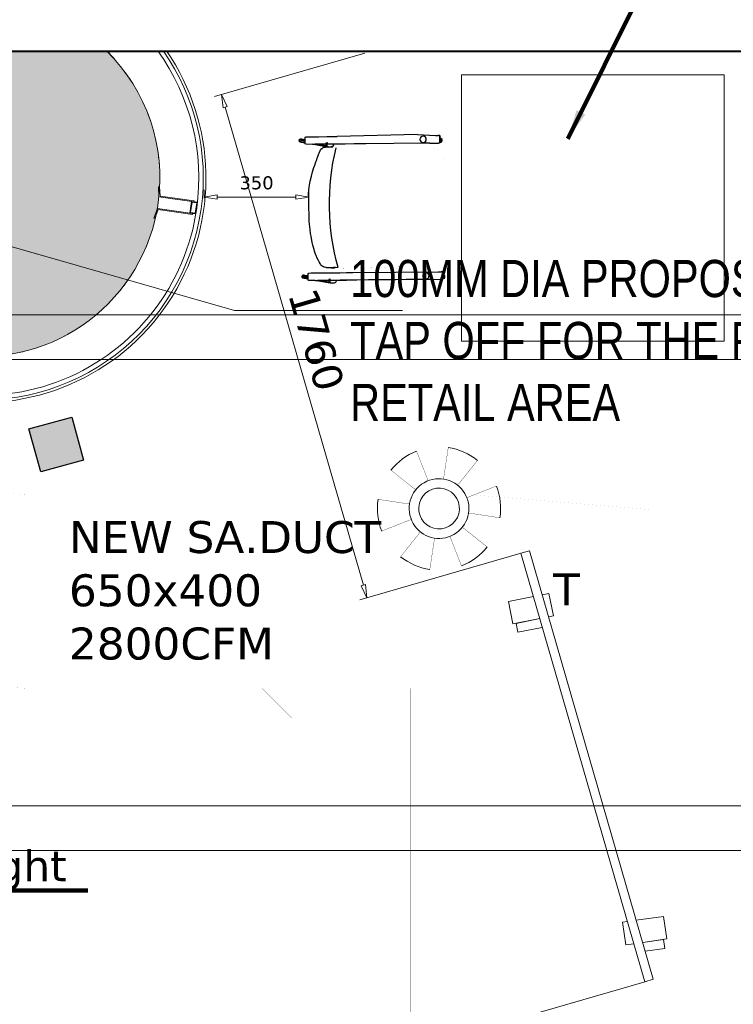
# Model space of a CAD drawing. Header units: millimetres. Extents: x 504675 to 860349, y -23215 to 63575.
# Tile 176 of 177: x 589879 to 592280, y 37418 to 40729. Entities that reach past the tile are written whole.
import ezdxf
from ezdxf import colors
from ezdxf.entities.mleader import LeaderData, LeaderLine
from ezdxf.math import Vec2, Vec3

# ---------------------------------------------------------------- set-up
doc = ezdxf.new("R2010")
doc.units = ezdxf.units.MM
doc.header["$LTSCALE"] = 10
doc.header["$PDMODE"] = 35
doc.header["$PDSIZE"] = -1000
doc.linetypes.add('LEVEL-F-OVERALL LAYOUT$0$HIDDEN', pattern=[0.375, 0.25, -0.125])
doc.layers.get('0').update_dxf_attribs({"linetype": 'CONTINUOUS'})
doc.layers.get('Defpoints').update_dxf_attribs({"color": 253, "linetype": 'CONTINUOUS'})
doc.layers.add('A CEILING', color=7, linetype='CONTINUOUS', lineweight=0, true_color=0x0095c7)
for name, color, linetype, lineweight in [('ARCH', 8, 'CONTINUOUS', 0), ('Ceiling', 35, 'CONTINUOUS', 5), ('DIM', 8, 'CONTINUOUS', 15), ('F-RETAIL ANNO-TEXT', 7, 'CONTINUOUS', 9), ('furniture', 8, 'CONTINUOUS', 5), ('LEVEL - C OVERALL LAYOUT$0$A-EQPM', 8, 'CONTINUOUS', 5), ('LEVEL - C OVERALL LAYOUT$0$C-COLS', 8, 'CONTINUOUS', 5), ('level-C-ELEVATION-$0$I-ANNO-TEXT', 8, 'CONTINUOUS', 18), ('MEPTEK-SAD', 6, 'CONTINUOUS', 30), ('MEPTEK-TEXT', 7, 'CONTINUOUS', 30), ('VJA-FF-PENDENT SPRINKLER HEAD', 3, 'CONTINUOUS', 0), ('WALL', 8, 'CONTINUOUS', 40)]:
    doc.layers.add(name, color=color, linetype=linetype, lineweight=lineweight)
for name, color, linetype in [('furn', 8, 'CONTINUOUS'), ('LEVEL - C OVERALL LAYOUT$0$RECS_COLUMN', 8, 'CONTINUOUS'), ('LEVEL - C OVERALL LAYOUT$0$RECS_COLUMN HATCH', 8, 'CONTINUOUS'), ('LEVEL-F-OVERALL LAYOUT$0$DASH1L', 8, 'LEVEL-F-OVERALL LAYOUT$0$HIDDEN')]:
    doc.layers.add(name, color=color, linetype=linetype)
doc.styles.add('2 Arial_regular_annotative', font='arial.ttf', dxfattribs={"width": 0.8, "height": 2})
doc.styles.add('2.25 Arial_regular_annotative', font='arial.ttf', dxfattribs={"width": 0.8, "height": 2.25})
doc.styles.add('level-C-ELEVATION-$0$KGD - Note', font='romans.shx', dxfattribs={"width": 0.7, "height": 2})
doc.styles.get("Standard").update_dxf_attribs({"font": 'verdana.ttf'})
doc.dimstyles.new('A-DIM-2-ANNOTATIVE', dxfattribs={"dimtxt": 2, "dimasz": 1.5, "dimexe": 1, "dimexo": 1, "dimgap": 0.5, "dimtad": 1, "dimdec": 0, "dimrnd": 5, "dimzin": 0, "dimdsep": 46, "dimtxsty": '2 Arial_regular_annotative', "dimblk": 'OBLIQUE', "dimcen": 0, "dimdle": 1, "dimclrd": 256, "dimclre": 256, "dimadec": 0, "dimazin": 0, "dimtfac": 1, "dimtdec": 0, "dimtix": 1, "dimtmove": 2, "dimatfit": 3, "dimfxl": 2, "dimtolj": 1, "dimtzin": 0, "dimlwd": -1, "dimlwe": -1, "dimarcsym": 1})
doc.dimstyles.new('LBF 50', dxfattribs={"dimscale": 25, "dimtxt": 1.75, "dimasz": 1.75, "dimexe": 1, "dimexo": 1, "dimgap": 1, "dimtad": 1, "dimdec": 0, "dimrnd": 5, "dimzin": 12, "dimdsep": 46, "dimtxsty": 'Standard', "dimblk": 'CLOSEDBLANK', "dimcen": 0, "dimclrd": 256, "dimclre": 256, "dimclrt": 256, "dimadec": 0, "dimazin": 3, "dimtfac": 1, "dimtdec": 0, "dimtofl": 0, "dimtmove": 0, "dimatfit": 3, "dimldrblk": 'CLOSEDBLANK', "dimfxl": 0.18, "dimtolj": 1, "dimtzin": 0, "dimlwd": -1, "dimlwe": -1, "dimarcsym": 0})
doc.dimstyles.new('STANDARD$7', dxfattribs={"dimtxt": 4, "dimasz": 7, "dimexe": 1, "dimexo": 3, "dimgap": 1, "dimtad": 1, "dimdec": 0, "dimzin": 0, "dimdsep": 46, "dimlunit": 4, "dimtxsty": 'Standard', "dimcen": 0.09375, "dimadec": 0, "dimazin": 0, "dimtfac": 1, "dimtdec": 4, "dimtofl": 0, "dimtmove": 1, "dimatfit": 3, "dimfxl": 4, "dimfxlon": 1, "dimfrac": 2, "dimtolj": 1, "dimtzin": 0, "dimarcsym": 0})

# ---------------------------------------------------------------- blocks, each defined once
blk = doc.blocks.new('_ClosedBlank')
at = {"color": 0, "linetype": 'ByBlock', "lineweight": -2}
for p, q in [((-1, 0.167), (0, 0)), ((-1, 0.167), (-1, -0.167)), ((0, 0), (-1, -0.167))]:
    blk.add_line(p, q, dxfattribs=at)
blk = doc.blocks.new('*D33')
at = {"layer": 'Defpoints', "color": 0, "ltscale": 0.25, "transparency": 16777216}
for p in [(595852.7, 43748), (595913.1, 40772.7), (570901.9, 40264.5)]:
    blk.add_point(p, dxfattribs=at)
at = {"layer": 'DIM', "ltscale": 0.25}
for p, q in [((595912.6, 40797.7), (595852.1, 43773)), ((570885.1, 43240.7), (595808.9, 43747.1)), ((570901.3, 40289.5), (570840.9, 43264.8))]:
    blk.add_line(p, q, dxfattribs=at)
at = {"layer": 'DIM', "ltscale": 0.25, "xscale": 43.75, "yscale": 43.75, "zscale": 43.75}
for p, rotation in [((595852.7, 43748), 1.163967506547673), ((570841.4, 43239.8), 181.1639675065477)]:
    blk.add_blockref('_ClosedBlank', p, dxfattribs=dict(at, rotation=rotation))
at = {"layer": 'DIM', "ltscale": 0.25, "insert": (583346.1, 43541.7), "char_height": 43.75, "attachment_point": 5, "rotation": 1.164}
blk.add_mtext('\\A1;25015', dxfattribs=at)
blk = doc.blocks.new('level-C-ELEVATION-$0$_Open90')
at = {"color": 0, "linetype": 'ByBlock', "lineweight": -2}
for p, q in [((-0.5, 0.5), (0, 0)), ((0, 0), (-1, 0)), ((0, 0), (-0.5, -0.5))]:
    blk.add_line(p, q, dxfattribs=at)
blk = doc.blocks.new('*D44')
at = {"layer": 'Defpoints', "color": 0, "ltscale": 0.25, "transparency": 16777216}
for p in [(590852, 40132), (590500.4, 40104), (590852, 40096.7)]:
    blk.add_point(p, dxfattribs=at)
at = {"layer": 'DIM', "ltscale": 0.25, "transparency": 16777216}
for p, q in [((590500.4, 40129), (590500.4, 40157)), ((590852, 40121.7), (590852, 40157)), ((590544.1, 40132), (590808.2, 40132))]:
    blk.add_line(p, q, dxfattribs=at)
at = {"layer": 'DIM', "ltscale": 0.25, "transparency": 16777216, "xscale": 43.75, "yscale": 43.75, "zscale": 43.75, "rotation": 180}
blk.add_blockref('_ClosedBlank', (590500.4, 40132), dxfattribs=at)
at = {"layer": 'DIM', "ltscale": 0.25, "transparency": 16777216, "xscale": 43.75, "yscale": 43.75, "zscale": 43.75}
blk.add_blockref('_ClosedBlank', (590852, 40132), dxfattribs=at)
at = {"layer": 'DIM', "ltscale": 0.25, "transparency": 16777216, "insert": (590676.2, 40179.8), "char_height": 43.75, "attachment_point": 5}
blk.add_mtext('\\A1;350', dxfattribs=at)
blk = doc.blocks.new('LEVEL - C OVERALL LAYOUT$0$Column Cladding - Column Cladding- 1200mm-V39-LEVEL C - PART PLAN 20')
at = {"layer": 'LEVEL - C OVERALL LAYOUT$0$A-EQPM'}
for p, q in [((-20, 729.7), (-20, 710.4)), ((-18, 712.4), (-18, 728.4)), ((-18, 728.4), (18, 728.4)), ((9.4, 730.4), (-9.4, 730.4)), ((-6.5, 730.4), (9.4, 730.4)), ((18, 728.4), (18, 712.4)), ((20, 710.4), (20, 729.7)), ((-23, 719.2), (-23, 603)), ((-20, 719.2), (-23, 719.2)), ((-20, 600), (-20, 719.2)), ((-20, 710.4), (20, 710.4)), ((18, 712.4), (-18, 712.4)), ((23, 719.2), (20, 719.2)), ((20, 719.2), (20, 600)), ((23, 603), (23, 719.2)), ((-23, 603), (-54.1, 596.6)), ((-54.1, 596.6), (-53.3, 593.1)), ((-53.3, 593.1), (-20, 600)), ((20, 600), (53.3, 593.1)), ((54.1, 596.6), (23, 603)), ((53.3, 593.1), (54.1, 596.6)), ((-603, 23), (-596.6, 54.1)), ((-593.1, 53.3), (-600, 20)), ((-596.6, 54.1), (-593.1, 53.3)), ((596.6, 54.1), (593.1, 53.3)), ((593.1, 53.3), (600, 20)), ((603, 23), (596.6, 54.1)), ((-730.4, -9.4), (-730.4, 9.4)), ((-730.4, 6.5), (-730.4, -9.4)), ((-729.7, 20), (-710.4, 20)), ((-728.4, 18), (-728.4, -18)), ((-712.4, 18), (-728.4, 18)), ((-719.2, 20), (-719.2, 23)), ((-719.2, 23), (-603, 23)), ((-600, 20), (-719.2, 20)), ((-712.4, -18), (-712.4, 18)), ((-710.4, 20), (-710.4, -20)), ((600, 20), (719.2, 20)), ((719.2, 23), (603, 23)), ((729.7, 20), (710.4, 20)), ((710.4, 20), (710.4, -20)), ((712.4, -18), (712.4, 18)), ((712.4, 18), (728.4, 18)), ((719.2, 20), (719.2, 23)), ((728.4, 18), (728.4, -18)), ((730.4, -9.4), (730.4, 9.4)), ((730.4, 6.5), (730.4, -9.4)), ((-710.4, -20), (-729.7, -20)), ((-728.4, -18), (-712.4, -18)), ((-719.2, -20), (-600, -20)), ((-719.2, -23), (-719.2, -20)), ((-603, -23), (-719.2, -23)), ((-596.6, -54.1), (-603, -23)), ((-600, -20), (-593.1, -53.3)), ((600, -20), (593.1, -53.3)), ((596.6, -54.1), (603, -23)), ((719.2, -20), (600, -20)), ((603, -23), (719.2, -23)), ((710.4, -20), (729.7, -20)), ((728.4, -18), (712.4, -18)), ((719.2, -23), (719.2, -20)), ((-593.1, -53.3), (-596.6, -54.1)), ((593.1, -53.3), (596.6, -54.1)), ((-54.1, -596.5), (-53.3, -593)), ((-53.3, -593), (-20, -599.9)), ((20, -599.9), (53.3, -593)), ((53.3, -593), (54.1, -596.5)), ((-23, -602.9), (-54.1, -596.5)), ((-23, -719.1), (-23, -602.9)), ((-20, -599.9), (-20, -719.1)), ((20, -719.1), (20, -599.9)), ((54.1, -596.5), (23, -602.9)), ((23, -602.9), (23, -719.1)), ((-20, -719.1), (-23, -719.1)), ((-20, -710.3), (20, -710.3)), ((-20, -729.7), (-20, -710.3)), ((-18, -712.3), (-18, -728.3)), ((18, -712.3), (-18, -712.3)), ((-18, -728.3), (18, -728.3)), ((18, -728.3), (18, -712.3)), ((20, -710.3), (20, -729.7)), ((23, -719.1), (20, -719.1)), ((11.4, -730.3), (-11.4, -730.3)), ((-6.5, -730.3), (11.4, -730.3))]:
    blk.add_line(p, q, dxfattribs=at)
at = {"layer": 'LEVEL - C OVERALL LAYOUT$0$A-EQPM', "lineweight": 5}
for radius, start, end in [(755, 90, 137.99), (746, 58.6559, 137.2537), (731, 60.0456, 135.772), (755, 57.8924, 90), (600, 95.8551, 97.3727), (600, 82.6273, 84.1448), (600, 109.5614, 111.9239), (755, 270, 42.4399), (731, 0, 43.7127), (746, 360, 42.8536), (600, 41.5385, 42.2264), (755, 153.4567, 270), (746, 152.9735, 180), (731, 152.1358, 180), (600, 150.9775, 153.32), (600, 26.6803, 29.0222), (600, 165.3098, 167.4914), (600, 12.509, 14.6899), (746, 180, 360), (731, 180, 0), (600, 192.5086, 194.6902), (600, 345.3101, 347.491), (600, 206.68, 209.0225), (600, 330.9778, 333.3197), (600, 221.5385, 222.2269), (600, 317.7736, 318.4615), (600, 234.1219, 236.0398), (600, 303.9604, 305.8778), (600, 248.0761, 250.4949), (600, 289.5052, 291.9238), (600, 262.6273, 264.1449), (600, 275.8552, 277.3727)]:
    blk.add_arc((0, 0), radius, start, end, dxfattribs=at)
blk = doc.blocks.new('LEVEL - C OVERALL LAYOUT$0$150 x150')
at = {"layer": 'LEVEL - C OVERALL LAYOUT$0$RECS_COLUMN HATCH', "ltscale": 0.25}
h = blk.add_hatch(color=256, dxfattribs=at)
h.dxf.hatch_style = 1
h.paths.add_polyline_path([(-75, 75), (75, 75), (75, -75), (-75, -75)])
at = {"layer": 'LEVEL - C OVERALL LAYOUT$0$RECS_COLUMN', "ltscale": 0.25}
blk.add_lwpolyline([(-75, 75), (75, 75), (75, -75), (-75, -75)], close=True, dxfattribs=at)
blk = doc.blocks.new('sofa chair')
at = {"color": 8, "true_color": 0x707070}
for p, q in [((-50445.9, 41665.4), (-50444.7, 41669)), ((-50445.9, 41665.4), (-50425.7, 41648.4)), ((-50444.6, 41660.9), (-50445.9, 41665.4)), ((-50444.7, 41669), (-50441.3, 41670.7)), ((-50422.7, 41651.1), (-50444.7, 41669)), ((-50444.6, 41660.9), (-50427.9, 41646.5)), ((-50441.1, 41656.6), (-50444.6, 41660.9)), ((-50441.3, 41670.7), (-50419.8, 41653.8)), ((-50441.3, 41670.7), (-50436.6, 41670)), ((-50441.1, 41656.6), (-50428.6, 41645.8)), ((-50436.6, 41670), (-50417.8, 41655.6)), ((-50436.6, 41670), (-50431.9, 41667.1)), ((-50428.6, 41645.8), (-50435.3, 41639.7)), ((-50431.9, 41667.1), (-50417.3, 41656)), ((-50427.9, 41646.5), (-50428.6, 41645.8)), ((-50425.7, 41648.4), (-50427.9, 41646.5)), ((-50422.7, 41651.1), (-50425.7, 41648.4)), ((-50419.8, 41653.8), (-50422.7, 41651.1)), ((-50417.8, 41655.6), (-50419.8, 41653.8)), ((-50417.3, 41656), (-50417.8, 41655.6)), ((-50413.7, 41659.2), (-50417.3, 41656)), ((-50410.1, 41657.8), (-50413.7, 41659.2)), ((-50402.8, 41650.5), (-50410.1, 41657.8)), ((-50390.6, 41636.9), (-50402.8, 41650.5)), ((-50435.3, 41639.7), (-50434.3, 41636)), ((-50434.3, 41636), (-50427.9, 41628)), ((-50427.9, 41628), (-50397.2, 41594)), ((-50390.6, 41636.9), (-50387, 41633)), ((-50387, 41633), (-50331, 41590.4)), ((-50387, 41633), (-50384.2, 41629.8)), ((-50384.2, 41629.8), (-50338.6, 41594.9)), ((-50372.1, 41616.4), (-50384.2, 41629.8)), ((-50372.1, 41616.4), (-50346.3, 41596.2)), ((-50352.4, 41594.5), (-50372.1, 41616.4)), ((-50475.5, 41556.9), (-50489, 41550.6)), ((-50469.3, 41558.9), (-50475.5, 41556.9)), ((-50457.6, 41563.3), (-50469.3, 41558.9)), ((-50446.2, 41566.8), (-50457.6, 41563.3)), ((-50441, 41568.1), (-50446.2, 41566.8)), ((-50431.3, 41570.3), (-50441, 41568.1)), ((-50428.4, 41570.9), (-50431.3, 41570.3)), ((-50423.8, 41571.8), (-50428.4, 41570.9)), ((-50422.5, 41572.2), (-50423.8, 41571.8)), ((-50421, 41572.3), (-50422.5, 41572.2)), ((-50419.3, 41572), (-50421, 41572.3)), ((-50418.3, 41571.4), (-50419.3, 41572)), ((-50418.3, 41571.4), (-50417.4, 41570.8)), ((-50416.5, 41570.3), (-50417.4, 41570.8)), ((-50414.4, 41569.6), (-50416.5, 41570.3)), ((-50412.9, 41569.2), (-50414.4, 41569.6)), ((-50410.9, 41568.8), (-50412.9, 41569.2)), ((-50409.7, 41568.6), (-50410.9, 41568.8)), ((-50407.2, 41567.7), (-50409.7, 41568.6)), ((-50406.5, 41567.4), (-50407.2, 41567.7)), ((-50401.5, 41563.2), (-50406.5, 41567.4)), ((-50400.2, 41562.1), (-50401.5, 41563.2)), ((-50400.2, 41562.1), (-50399.1, 41560.9)), ((-50399.1, 41560.9), (-50395, 41556.7)), ((-50399.1, 41560.9), (-50389, 41550.4)), ((-50397.2, 41594), (-50372.6, 41566.6)), ((-50395, 41556.7), (-50388.3, 41549.7)), ((-50372.6, 41566.6), (-50341.7, 41532.2)), ((-50353.5, 41587.8), (-50351.8, 41593.6)), ((-50353.5, 41587.8), (-50351.9, 41582.9)), ((-50351.6, 41593.7), (-50352.4, 41594.5)), ((-50346.5, 41588), (-50351.9, 41582.9)), ((-50351.8, 41593.6), (-50351.6, 41593.7)), ((-50351.6, 41593.7), (-50346.3, 41596.2)), ((-50346.5, 41588), (-50351.6, 41593.7)), ((-50339.2, 41595), (-50346.5, 41588)), ((-50329.2, 41568.8), (-50346.5, 41588)), ((-50346.3, 41596.2), (-50339.2, 41595)), ((-50338.6, 41594.9), (-50339.2, 41595)), ((-50331, 41590.4), (-50338.6, 41594.9)), ((-50325.5, 41583.6), (-50331, 41590.4)), ((-50329.2, 41568.8), (-50328.5, 41569.1)), ((-50316.6, 41554.8), (-50329.2, 41568.8)), ((-50328.5, 41569.1), (-50328.4, 41569.2)), ((-50298.1, 41534.2), (-50328.5, 41569.1)), ((-50328.4, 41569.2), (-50327.7, 41569.5)), ((-50293.6, 41529.2), (-50328.4, 41569.2)), ((-50327.7, 41569.5), (-50325.2, 41570.7)), ((-50266.5, 41499), (-50327.7, 41569.5)), ((-50323.3, 41576.4), (-50325.5, 41583.6)), ((-50325.2, 41570.7), (-50323.3, 41576.4)), ((-50549, 41517.4), (-50559.4, 41510.9)), ((-50524.5, 41532), (-50549, 41517.4)), ((-50513.8, 41537.8), (-50524.5, 41532)), ((-50496.5, 41547.4), (-50513.8, 41537.8)), ((-50489, 41550.6), (-50496.5, 41547.4)), ((-50389, 41550.4), (-50388, 41549.4)), ((-50389, 41550.4), (-50380.5, 41540.6)), ((-50388.3, 41549.7), (-50386.6, 41548)), ((-50388, 41549.4), (-50384.1, 41545.4)), ((-50386.6, 41548), (-50385.5, 41547)), ((-50386.6, 41548), (-50384.1, 41545.4)), ((-50380.2, 41541.3), (-50385.5, 41547)), ((-50384.1, 41545.4), (-50380.2, 41541.3)), ((-50380.5, 41540.6), (-50373.5, 41533.3)), ((-50380.5, 41540.6), (-50378.6, 41538.4)), ((-50380.2, 41541.3), (-50377.3, 41538.3)), ((-50374.6, 41532.4), (-50378.6, 41538.4)), ((-50377.3, 41538.3), (-50374.3, 41535.2)), ((-50364.1, 41523.4), (-50374.3, 41535.2)), ((-50341.7, 41532.2), (-50322.8, 41511.3)), ((-50298.1, 41534.2), (-50316.6, 41554.8)), ((-50293.6, 41529.2), (-50298.1, 41534.2)), ((-50278.5, 41512.4), (-50293.6, 41529.2)), ((-50266.5, 41499), (-50278.5, 41512.4)), ((-50602.3, 41479.6), (-50624.5, 41460.1)), ((-50573.1, 41500.6), (-50602.3, 41479.6)), ((-50559.4, 41510.9), (-50573.1, 41500.6)), ((-50322.8, 41511.3), (-50303.5, 41489.9)), ((-50303.5, 41489.9), (-50049.4, 41207.5)), ((-50232.4, 41461.1), (-50266.5, 41499)), ((-50648.9, 41438.9), (-50670.9, 41419.4)), ((-50624.5, 41460.1), (-50648.9, 41438.9)), ((-50150.5, 41370.2), (-50232.4, 41461.1)), ((-50695.8, 41397.9), (-50714.7, 41376.4)), ((-50670.9, 41419.4), (-50695.8, 41397.9)), ((-50731.7, 41355.7), (-50743.7, 41336.2)), ((-50714.7, 41376.4), (-50731.7, 41355.7)), ((-50119.7, 41336), (-50150.5, 41370.2)), ((-50764.9, 41301.7), (-50770, 41292.3)), ((-50754.6, 41319.3), (-50764.9, 41301.7)), ((-50743.7, 41336.2), (-50754.6, 41319.3)), ((-50091, 41304), (-50119.7, 41336)), ((-50064.8, 41274.9), (-50091, 41304)), ((-50900.6, 41264.9), (-50899.4, 41268.5)), ((-50900.6, 41264.9), (-50880.4, 41247.9)), ((-50899.2, 41260.4), (-50900.6, 41264.9)), ((-50899.4, 41268.5), (-50896, 41270.2)), ((-50877.4, 41250.6), (-50899.4, 41268.5)), ((-50899.2, 41260.4), (-50882.5, 41246)), ((-50895.7, 41256.1), (-50899.2, 41260.4)), ((-50896, 41270.2), (-50874.4, 41253.3)), ((-50896, 41270.2), (-50891.3, 41269.5)), ((-50895.7, 41256.1), (-50883.3, 41245.3)), ((-50891.3, 41269.5), (-50872.4, 41255.1)), ((-50891.3, 41269.5), (-50886.5, 41266.7)), ((-50886.5, 41266.7), (-50871.9, 41255.5)), ((-50877.4, 41250.6), (-50880.4, 41247.9)), ((-50874.4, 41253.3), (-50877.4, 41250.6)), ((-50872.4, 41255.1), (-50874.4, 41253.3)), ((-50871.9, 41255.5), (-50872.4, 41255.1)), ((-50868.4, 41258.7), (-50871.9, 41255.5)), ((-50864.8, 41257.3), (-50868.4, 41258.7)), ((-50857.5, 41250), (-50864.8, 41257.3)), ((-50845.2, 41236.4), (-50857.5, 41250)), ((-50789.3, 41255), (-50795.3, 41243.2)), ((-50788.5, 41256.7), (-50789.3, 41255)), ((-50787.5, 41258.8), (-50788.5, 41256.7)), ((-50780.6, 41272.4), (-50787.5, 41258.8)), ((-50777.5, 41278.6), (-50780.6, 41272.4)), ((-50770, 41292.3), (-50777.5, 41278.6)), ((-50087, 41260.6), (-50085.1, 41267.7)), ((-50085.1, 41253.5), (-50087, 41260.6)), ((-50085.1, 41267.7), (-50080, 41272.8)), ((-50080, 41248.3), (-50085.1, 41253.5)), ((-50080, 41272.8), (-50072.9, 41274.6)), ((-50072.9, 41274.6), (-50065.8, 41272.6)), ((-50060.7, 41253.2), (-50065.9, 41248.1)), ((-50065.8, 41272.6), (-50060.7, 41267.3)), ((-50041.7, 41249.3), (-50064.8, 41274.9)), ((-50060.7, 41267.3), (-50058.8, 41260.2)), ((-50058.8, 41260.2), (-50060.7, 41253.2)), ((-50041.7, 41249.3), (-50016.2, 41221)), ((-50883.3, 41245.3), (-50890, 41239.2)), ((-50890, 41239.2), (-50889, 41235.5)), ((-50889, 41235.5), (-50882.5, 41227.5)), ((-50882.5, 41246), (-50883.3, 41245.3)), ((-50880.4, 41247.9), (-50882.5, 41246)), ((-50882.5, 41227.5), (-50851.9, 41193.5)), ((-50845.2, 41236.4), (-50841.7, 41232.5)), ((-50841.7, 41232.5), (-50787.3, 41191.1)), ((-50841.7, 41232.5), (-50838.8, 41229.4)), ((-50838.8, 41229.4), (-50793.2, 41194.4)), ((-50826.8, 41215.9), (-50838.8, 41229.4)), ((-50826.8, 41215.9), (-50801, 41195.7)), ((-50807.1, 41194), (-50826.8, 41215.9)), ((-50804, 41223.3), (-50804.1, 41221.4)), ((-50804.1, 41221.4), (-50804, 41221.1)), ((-50803.2, 41225.8), (-50804, 41223.3)), ((-50804, 41221.1), (-50803.6, 41219.9)), ((-50803.6, 41219.9), (-50803.2, 41219.1)), ((-50803, 41226.4), (-50803.2, 41225.8)), ((-50803.2, 41219.1), (-50803.2, 41218.9)), ((-50803.2, 41218.9), (-50802.7, 41217.9)), ((-50800.8, 41231.3), (-50803, 41226.4)), ((-50802.7, 41217.9), (-50802.3, 41216.5)), ((-50802.5, 41212.9), (-50802.6, 41211.3)), ((-50802.6, 41211.3), (-50801.7, 41208.5)), ((-50802.4, 41213.2), (-50802.5, 41212.9)), ((-50802.1, 41214.9), (-50802.4, 41213.2)), ((-50802.3, 41216.5), (-50802.3, 41216.2)), ((-50802.3, 41216.2), (-50802.1, 41214.9)), ((-50801.7, 41208.5), (-50800.8, 41207.3)), ((-50800.3, 41232.7), (-50800.8, 41231.3)), ((-50800.8, 41207.3), (-50796.7, 41201.8)), ((-50796.4, 41240.7), (-50800.3, 41232.7)), ((-50795.3, 41243.2), (-50796.4, 41240.7)), ((-50072.9, 41246.3), (-50080, 41248.3)), ((-50065.9, 41248.1), (-50072.9, 41246.3)), ((-50049.4, 41207.5), (-50041.2, 41198.4)), ((-50035.7, 41195.7), (-50014, 41215.1)), ((-50017.4, 41208.1), (-50021.1, 41204.8)), ((-50014.4, 41210.9), (-50017.4, 41208.1)), ((-50011.5, 41201.9), (-50017.4, 41208.1)), ((-50016.2, 41221), (-50015.6, 41220.4)), ((-50016.2, 41221), (-50016, 41220.7)), ((-50016, 41220.7), (-50015.4, 41219.7)), ((-50015.3, 41219.9), (-50015.6, 41220.4)), ((-50015.4, 41219.7), (-50015.3, 41219.9)), ((-50015.4, 41219.7), (-50014.6, 41218.6)), ((-50012, 41215.4), (-50015.3, 41219.9)), ((-50014.6, 41218.6), (-50013.7, 41217.4)), ((-50012.8, 41212.3), (-50014.4, 41210.9)), ((-50010.2, 41206.3), (-50014.4, 41210.9)), ((-50013.7, 41217.4), (-50014, 41215.8)), ((-50014, 41215.8), (-50014, 41215.1)), ((-50012, 41212.9), (-50014, 41215.1)), ((-50012, 41212.9), (-50012.8, 41212.3)), ((-50011.4, 41210.7), (-50012.8, 41212.3)), ((-50012, 41215.4), (-50012, 41212.9)), ((-50010.2, 41206.3), (-50011.5, 41201.9)), ((-50011.4, 41210.7), (-50010.2, 41206.3)), ((-50851.9, 41193.5), (-50827.3, 41166.1)), ((-50827.3, 41166.1), (-50796.3, 41131.7)), ((-50808.2, 41187.3), (-50806.5, 41193.1)), ((-50808.2, 41187.3), (-50806.6, 41182.4)), ((-50806.3, 41193.2), (-50807.1, 41194)), ((-50801.2, 41187.5), (-50806.6, 41182.4)), ((-50806.5, 41193.1), (-50806.3, 41193.2)), ((-50806.3, 41193.2), (-50801, 41195.7)), ((-50801.2, 41187.5), (-50806.3, 41193.2)), ((-50793.9, 41194.5), (-50801.2, 41187.5)), ((-50783.9, 41168.3), (-50801.2, 41187.5)), ((-50801, 41195.7), (-50793.9, 41194.5)), ((-50787.3, 41191.1), (-50796.7, 41201.8)), ((-50793.2, 41194.4), (-50793.9, 41194.5)), ((-50786.8, 41190.6), (-50793.2, 41194.4)), ((-50786.8, 41190.6), (-50787.3, 41191.1)), ((-50785.9, 41189.6), (-50786.8, 41190.6)), ((-50780.8, 41183.9), (-50785.9, 41189.6)), ((-50783.9, 41168.3), (-50783.1, 41168.7)), ((-50771.3, 41154.3), (-50783.9, 41168.3)), ((-50752.9, 41133.8), (-50783.1, 41168.7)), ((-50783.1, 41168.7), (-50783, 41168.7)), ((-50783, 41168.7), (-50782.4, 41169)), ((-50748.3, 41128.8), (-50783, 41168.7)), ((-50782.4, 41169), (-50779.9, 41170.2)), ((-50721.2, 41098.6), (-50782.4, 41169)), ((-50780.1, 41183.1), (-50780.8, 41183.9)), ((-50774.9, 41177.5), (-50780.8, 41183.9)), ((-50778, 41175.9), (-50780.1, 41183.1)), ((-50779.9, 41170.2), (-50778, 41175.9)), ((-50040.7, 41197.8), (-50041.2, 41198.4)), ((-50040.1, 41197.5), (-50041.2, 41198.4)), ((-50040.3, 41197.4), (-50040.7, 41197.8)), ((-50040.1, 41197.5), (-50040.3, 41197.4)), ((-50036.2, 41193.7), (-50040.3, 41197.4)), ((-50037.7, 41195.6), (-50040.1, 41197.5)), ((-50037.5, 41195.6), (-50037.7, 41195.6)), ((-50036.7, 41194.9), (-50037.5, 41195.6)), ((-50036.4, 41195.6), (-50037.5, 41195.6)), ((-50034.7, 41194.6), (-50036.7, 41194.9)), ((-50035.7, 41195.7), (-50036.4, 41195.6)), ((-50036.2, 41193.7), (-50033.7, 41193.5)), ((-50034.7, 41194.6), (-50035.7, 41195.7)), ((-50033.7, 41193.5), (-50034.7, 41194.6)), ((-50025.7, 41200.6), (-50033.7, 41193.5)), ((-50024.2, 41202), (-50025.7, 41200.6)), ((-50023.6, 41198.7), (-50025.7, 41200.6)), ((-50021.1, 41204.8), (-50024.2, 41202)), ((-50019.2, 41197.5), (-50024.2, 41202)), ((-50019.2, 41197.5), (-50023.6, 41198.7)), ((-50014.8, 41198.7), (-50021.1, 41204.8)), ((-50014.8, 41198.7), (-50019.2, 41197.5)), ((-50011.5, 41201.9), (-50014.8, 41198.7)), ((-50561.9, 40862.6), (-50796.3, 41131.7)), ((-50687, 41060.7), (-50721.2, 41098.6)), ((-50519.4, 40874.5), (-50687, 41060.7)), ((-50561.9, 40862.6), (-50504, 40807)), ((-50496.4, 40848.8), (-50519.4, 40874.5)), ((-50496.4, 40848.8), (-50470.9, 40820.5)), ((-50490.3, 40795.2), (-50468.7, 40814.7)), ((-50470.9, 40820.5), (-50470.3, 40819.9)), ((-50470.9, 40820.5), (-50470.7, 40820.2)), ((-50470.7, 40820.2), (-50470, 40819.3)), ((-50469.9, 40819.4), (-50470.3, 40819.9)), ((-50470, 40819.3), (-50469.9, 40819.4)), ((-50470, 40819.3), (-50469.3, 40818.1)), ((-50466.7, 40815), (-50469.9, 40819.4)), ((-50469.3, 40818.1), (-50468.4, 40816.9)), ((-50467.4, 40811.8), (-50469, 40810.4)), ((-50468.4, 40816.9), (-50468.7, 40815.4)), ((-50468.7, 40815.4), (-50468.7, 40814.7)), ((-50466.7, 40812.4), (-50468.7, 40814.7)), ((-50466.7, 40812.4), (-50467.4, 40811.8)), ((-50466, 40810.2), (-50467.4, 40811.8)), ((-50466.7, 40815), (-50466.7, 40812.4)), ((-50504, 40807), (-50495.9, 40797.9)), ((-50495.4, 40797.3), (-50495.9, 40797.9)), ((-50494.8, 40797), (-50495.9, 40797.9)), ((-50495, 40796.9), (-50495.4, 40797.3)), ((-50490.9, 40793.2), (-50495, 40796.9)), ((-50494.8, 40797), (-50494.9, 40796.9)), ((-50492.4, 40795.1), (-50494.8, 40797)), ((-50492.1, 40795.1), (-50492.4, 40795.1)), ((-50491.3, 40794.4), (-50492.1, 40795.1)), ((-50491.1, 40795.1), (-50492.1, 40795.1)), ((-50489.3, 40794.1), (-50491.3, 40794.4)), ((-50490.3, 40795.2), (-50491.1, 40795.1)), ((-50490.9, 40793.2), (-50488.4, 40793)), ((-50489.3, 40794.1), (-50490.3, 40795.2)), ((-50488.4, 40793), (-50489.3, 40794.1)), ((-50480.4, 40800.1), (-50488.4, 40793)), ((-50478.8, 40801.5), (-50480.4, 40800.1)), ((-50478.2, 40798.2), (-50480.4, 40800.1)), ((-50475.7, 40804.3), (-50478.8, 40801.5)), ((-50473.8, 40797), (-50478.8, 40801.5)), ((-50473.8, 40797), (-50478.2, 40798.2)), ((-50472.1, 40807.6), (-50475.7, 40804.3)), ((-50469.4, 40798.2), (-50475.7, 40804.3)), ((-50469.4, 40798.2), (-50473.8, 40797)), ((-50469, 40810.4), (-50472.1, 40807.6)), ((-50466.1, 40801.4), (-50472.1, 40807.6)), ((-50466.1, 40801.4), (-50469.4, 40798.2)), ((-50464.9, 40805.8), (-50469, 40810.4)), ((-50464.9, 40805.8), (-50466.1, 40801.4)), ((-50466, 40810.2), (-50464.9, 40805.8))]:
    blk.add_line(p, q, dxfattribs=at)
at = {"color": 8, "true_color": 0x707070, "const_width": 0.1, "flags": 128}
blk.add_lwpolyline([(-50762.5, 41170.4), (-50471.6, 40853.4, 0.414214), (-50399.1, 40850.3), (-50088, 41135.7, 0.407159), (-50084, 41207.4), (-50370.9, 41535.5)], format="xyb", dxfattribs=at)
at = {"color": 8, "true_color": 0x707070}
blk.add_circle((-50528.6, 40859.2), 14, dxfattribs=at)
blk.add_arc((-49879.5, 40575), 1065, 117.0653, 146.0086, dxfattribs=at)
blk = doc.blocks.new('ARCH')
at = {"layer": 'LEVEL - C OVERALL LAYOUT$0$C-COLS'}
h = blk.add_hatch(color=256, dxfattribs=at)
h.paths.add_polyline_path([(589668.2, 39601.9), (589753.8, 39596.2), (589839, 39602.6), (589922.6, 39621.2), (590002.7, 39651.4), (590077.6, 39692.8), (590145.9, 39744.4), (590206.2, 39805.2), (590257.2, 39873.9), (590297.9, 39949.3), (590327.5, 40029.6), (590345.3, 40113.3), (590351, 40198.7), (590342.5, 40293.5), (590326, 40367.7), (590295.7, 40447.8), (590254.4, 40522.7), (590202.8, 40591), (590170.5, 40623), (589331.5, 40623), (589295.9, 40587.1), (589244.9, 40518.3), (589204.2, 40443), (589174.6, 40362.7), (589156.8, 40279), (589151.1, 40193.5), (589157.5, 40108.2), (589176.1, 40024.6), (589206.4, 39944.5), (589247.7, 39869.6), (589299.3, 39801.3), (589360.1, 39741), (589428.9, 39690), (589504.2, 39649.3), (589584.5, 39619.7)], flags=0)
h.paths.add_polyline_path([(589588.1, 40773), (589915.5, 40773), (589833.9, 40790.4), (589748.4, 40796.1), (589663.1, 40789.7), (589603.1, 40776.3)], flags=0)
at = {"layer": 'LEVEL-F-OVERALL LAYOUT$0$DASH1L'}
h = blk.add_hatch(dxfattribs=at)
h.set_pattern_fill('ANGLE', color=8, scale=10, angle=352.0664)
h.set_pattern_definition([(352.0664444, (-404119.055, 373340.98), (9.6410197, 69.1814516), [50.8, -19.05]), (82.0664444, (-404119.055, 373340.98), (-69.1814516, 9.6410197), [50.8, -19.05])])
edge = h.paths.add_edge_path(flags=16)
edge.add_line((572074.7, 35847.1), (602196.9, 29528.2))
edge.add_line((602196.9, 29528.2), (599472.6, 39352))
edge.add_arc((597545.4, 38817.5), 2000, 15.4994, 89.9984)
edge.add_line((597545.4, 40817.5), (573256.1, 40817.5))
edge.add_arc((576210.3, 22394.2), 18658.7, 99.10996, 106.69033)
edge.add_line((570851.6, 40266.8), (572074.7, 35847.1))
h.paths.add_polyline_path([(583373.8, 40816), (583374.1, 40875), (586424.1, 40859.1), (586423.9, 40816)], flags=16)
h.paths.add_polyline_path([(600840.9, 34605.1), (600792.8, 34591.5), (599498, 39260.6), (599546.1, 39274.3)])
h.paths.add_polyline_path([(587210.4, 32671.8), (587195, 32598.4), (582693, 33542.8), (582708.4, 33616.2)])
edge = h.paths.add_edge_path()
edge.add_line((572071.7, 35387.9), (601863.3, 29138.4))
edge.add_arc((601986.5, 29725.6), 600, 258.1526, 375.4994)
edge.add_line((602564.7, 29886), (599906.3, 39472.3))
edge.add_arc((597545.4, 38817.5), 2450, 15.4994, 89.9984)
edge.add_line((597545.4, 41267.5), (573220.5, 41267.5))
edge.add_arc((576210.3, 22394.2), 19108.7, 99.00183, 106.23582)
edge.add_arc((571035.5, 40164.8), 600, 106.2358, 195.469)
edge.add_line((570457.2, 40004.7), (571616.6, 35815.1))
edge.add_arc((572194.9, 35975.1), 600, 195.469, 258.1526)
h.paths.add_polyline_path([(587210.4, 32671.8), (587195.4, 32600.5), (587195.4, 32600.5)])
at = {"layer": 'furniture', "ltscale": 0.25}
blk.add_lwpolyline([(591365.6, 40543.3), (592249.4, 40543.3), (592249.4, 39647.3), (591365.6, 39647.3)], close=True, dxfattribs=at)
at = {"layer": 'LEVEL - C OVERALL LAYOUT$0$C-COLS', "color": 8, "lineweight": 13}
for start, end in [(352.0664, 45.5022), (172.0664, 352.0664)]:
    blk.add_arc((589751, 40196.1), 600, start, end, dxfattribs=at)
at = {"layer": 'LEVEL - C OVERALL LAYOUT$0$C-COLS', "color": 251}
for start, end in [(41.2514, 44.9843), (33.0539, 36.7374)]:
    blk.add_arc((589751, 40196.1), 600, start, end, dxfattribs=at)
at = {"layer": 'WALL'}
blk.add_line((585547.1, 40622.9), (597635.2, 40623.2), dxfattribs=at)
at = {"color": 253, "lineweight": 5, "rotation": 352.0664444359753}
blk.add_blockref('LEVEL - C OVERALL LAYOUT$0$Column Cladding - Column Cladding- 1200mm-V39-LEVEL C - PART PLAN 20', (589751, 40196.1), dxfattribs=at)
at = {"rotation": 105.4656246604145}
blk.add_blockref('LEVEL - C OVERALL LAYOUT$0$150 x150', (590002.3, 39300.3), dxfattribs=at)
at = {"layer": 'furn', "ltscale": 0.25, "yscale": 0.7559999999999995}
for p, xscale, zscale, rotation in [((639823.3, 33067.4), -0.7559999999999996, 0.7559999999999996, 132.5428994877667), ((543791.7, 33067.4), 0.7559999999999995, 0.7559999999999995, 227.457100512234)]:
    blk.add_blockref('sofa chair', p, dxfattribs=dict(at, xscale=xscale, zscale=zscale, rotation=rotation))
blk = doc.blocks.new('ghsrez')
at = {"layer": 'A CEILING'}
for points in [[(831017.2, 109456.1), (831006.1, 109536.9), (831082.2, 109547.4), (831094.8, 109456.1)], [(831017.2, 109456.1), (831007.5, 109526.4), (830977.2, 109522.2), (830986.3, 109456.1)], [(832234.1, 109456.1), (832232.1, 109479.1), (832155.6, 109472.7), (832157, 109456.1)], [(831098.9, 109426.1), (831101.1, 109409.9), (831025, 109399.5), (831021.3, 109426.1)], [(832159.5, 109426.1), (832166.3, 109345), (832135.8, 109342.5), (832128.8, 109426.1)], [(832159.5, 109426.1), (832167.2, 109334.4), (832243.8, 109340.9), (832236.6, 109426.1)]]:
    blk.add_lwpolyline(points, dxfattribs=at)
blk.add_lwpolyline([(830888.4, 109456.1), (832388.4, 109456.1), (832388.4, 109426.1), (830888.4, 109426.1)], close=True, dxfattribs=at)
blk = doc.blocks.new('A$C612674dd')
at = {"xscale": -1}
blk.add_blockref('ghsrez', (831638.4, -109441.1), dxfattribs=at)
blk = doc.blocks.new('A$C21e53253')
at = {"ltscale": 0.25, "rotation": 286.126833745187}
blk.add_blockref('A$C612674dd', (1693.4, -1029.4), dxfattribs=at)
blk = doc.blocks.new('*D64')
at = {"layer": 'Defpoints', "color": 0, "ltscale": 0.25, "transparency": 16777216}
for p in [(592010.8, 37502.3), (592259.7, 36533.3), (591742, 36383.6)]:
    blk.add_point(p, dxfattribs=at)
at = {"layer": 'DIM', "ltscale": 0.25}
for p, q in [((591986.8, 37495.4), (591440.2, 37337.3)), ((591476.4, 37302.2), (591729.8, 36425.7)), ((592235.7, 36526.4), (591718, 36376.7))]:
    blk.add_line(p, q, dxfattribs=at)
at = {"layer": 'DIM', "ltscale": 0.25, "xscale": 43.75, "yscale": 43.75, "zscale": 43.75}
for p, rotation in [((591464.2, 37344.3), 106.1268337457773), ((591742, 36383.6), 286.1268337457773)]:
    blk.add_blockref('_ClosedBlank', p, dxfattribs=dict(at, rotation=rotation))
at = {"layer": 'DIM', "ltscale": 0.25, "insert": (591677.1, 36885.4), "char_height": 100, "attachment_point": 5, "rotation": 286.1268}
blk.add_mtext('\\A1;1000', dxfattribs=at)
blk = doc.blocks.new('*D69')
at = {"layer": 'Defpoints', "color": 0, "ltscale": 0.25, "transparency": 16777216}
for p in [(591064.2, 40623), (590558.5, 40476.8), (591594.1, 38943.3)]:
    blk.add_point(p, dxfattribs=at)
at = {"layer": 'DIM', "ltscale": 0.25}
for p, q in [((591040.2, 40616.1), (590534.4, 40469.9)), ((591035.4, 38827.3), (590570.6, 40434.8)), ((591570.1, 38936.3), (591023.5, 38778.3))]:
    blk.add_line(p, q, dxfattribs=at)
at = {"layer": 'DIM', "ltscale": 0.25, "xscale": 43.75, "yscale": 43.75, "zscale": 43.75}
for p, rotation in [((590558.5, 40476.8), 106.1268337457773), ((591047.6, 38785.2), 286.1268337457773)]:
    blk.add_blockref('_ClosedBlank', p, dxfattribs=dict(at, rotation=rotation))
at = {"layer": 'DIM', "ltscale": 0.25, "insert": (590877, 39652.4), "char_height": 100, "attachment_point": 5, "rotation": 286.1268}
blk.add_mtext('\\A1;1760', dxfattribs=at)
blk = doc.blocks.new('SPRINKLER HEAD 41')
at = {"layer": 'VJA-FF-PENDENT SPRINKLER HEAD', "lineweight": 0, "const_width": 0.001}
for points in [[(-0.0429, 0.1053), (-0.0818, 0.2047)], [(0.0088, 0.1111), (0.0248, 0.2167)], [(0.123, 0.1737), (0.0564, 0.0903)], [(-0.0848, 0.0745), (-0.1682, 0.1411)], [(0.1867, 0.0874), (0.0873, 0.0484)], [(-0.1056, 0.0268), (-0.2111, 0.0428)], [(-0.0998, -0.0249), (-0.1992, -0.0638)], [(0.1986, -0.0192), (0.0931, -0.0032)], [(0.1557, -0.1175), (0.0723, -0.0509)], [(-0.0689, -0.0667), (-0.1355, -0.1501)], [(-0.0373, -0.1931), (-0.0213, -0.0875)], [(0.0693, -0.1811), (0.0304, -0.0818)]]:
    blk.add_lwpolyline(points, dxfattribs=at)
at = {"layer": 'VJA-FF-PENDENT SPRINKLER HEAD', "lineweight": 0}
for major_axis, start_param, end_param in [((0.1794, 0.1036), 1.420416, 1.944015), ((0.1795, 0.1036), 0.373598, 0.897197), ((0.087, 0.0502), 1.570792, 7.853977), ((0.0594, 0.0343), 1.570786, 7.853971), ((0.1794, 0.1036), -0.673853, -0.150255), ((0.1795, 0.1036), 2.467936, 2.991535), ((0.1794, 0.1036), 4.562135, 5.085733), ((0.1795, 0.1036), 3.51515, 4.038748)]:
    blk.add_ellipse((-0.0062, 0.0118), major_axis=major_axis, ratio=1, start_param=start_param, end_param=end_param, dxfattribs=at)
blk = doc.blocks.new('_OBLIQUE')
at = {"color": 0, "linetype": 'ByBlock', "lineweight": -2}
for p, q in [((-0.5, -0.5), (0.5, 0.5)), ((0, 0), (0, 0))]:
    blk.add_line(p, q, dxfattribs=at)
blk = doc.blocks.new('sprinkler')
at = {"layer": 'F-RETAIL ANNO-TEXT', "insert": (808473.7, -415239), "char_height": 125, "width": 3035.167, "attachment_point": 1, "style": '2.25 Arial_regular_annotative'}
blk.add_mtext('100MM DIA PROPOSED SPRINKLER PIPE TAP OFF FOR THE FUTURE PROVISION OF RETAIL AREA', dxfattribs=at)
at = {"layer": 'F-RETAIL ANNO-TEXT', "color": 5}
blk.add_leader([(804944.2, -414510.6), (808084.3, -415409.2), (808649.3, -415409.2)], dimstyle='A-DIM-2-ANNOTATIVE', override={"dimscale": 0, "dimasz": 150, "dimtad": 0, "dimclrd": 5}, dxfattribs=at)

msp = doc.modelspace()

# ---------------------------------------------------------------- linework, layer by layer
at = {"layer": 'Ceiling', "color": 1, "ltscale": 0.25}
for p, q in [((571046.4, 39735.8), (599248.4, 39735.8)), ((571087.9, 39585.8), (599331.8, 39585.8)), ((571503, 38085.8), (599823.8, 38085.8)), ((571544.5, 37935.8), (599865.4, 37935.8))]:
    msp.add_line(p, q, dxfattribs=at)
at = {"layer": 'MEPTEK-SAD', "ltscale": 0.25, "const_width": 0.1, "flags": 128}
for points in [[(587574.2, 39781), (588340.3, 39781, -0.113988), (588696.7, 39698.7), (589826.3, 39147.4, 0.113988), (589897.5, 39131), (591403, 39131)], [(587574.2, 39131), (588340.3, 39131, -0.113988), (588411.6, 39114.5), (589541.2, 38563.3, 0.113988), (589897.5, 38481), (597250.9, 38481, -0.414214), (597400.9, 38331), (597400.9, 35090)], [(592003, 39081), (597250.9, 39081, -0.414214), (598000.9, 38331), (598000.9, 35090)]]:
    msp.add_lwpolyline(points, format="xyb", dxfattribs=at)
for points in [[(589897.5, 39131), (589897.5, 38481)], [(591403, 38481), (591403, 39131)], [(591403, 39131), (592003, 39081)], [(592003, 38481), (592003, 39081)], [(590694, 38481), (590794, 38381), (591194, 38381)], [(591194, 35065.7), (591194, 38481)], [(590794, 35065.7), (590794, 38381)]]:
    msp.add_lwpolyline(points, dxfattribs=at)
at = {"layer": 'WALL'}
msp.add_line((586423.9, 40622.9), (597635.2, 40623.2), dxfattribs=at)

# ---------------------------------------------------------------- block references
msp.add_blockref('sprinkler', (-217482.8, 455159.9))
at = {"ltscale": 0.25}
msp.add_blockref('A$C21e53253', (590094.6, 39248), dxfattribs=at)
at = {"rotation": 105.4656246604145}
msp.add_blockref('LEVEL - C OVERALL LAYOUT$0$150 x150', (590002.3, 39300.3), dxfattribs=at)
msp.add_blockref('LEVEL - C OVERALL LAYOUT$0$150 x150', (590002.3, 39300.3), dxfattribs=at)
at = {"layer": 'ARCH'}
msp.add_blockref('ARCH', (0, 0), dxfattribs=at)
at = {"layer": 'VJA-FF-PENDENT SPRINKLER HEAD', "lineweight": 0, "xscale": 1000, "yscale": 1000, "zscale": 1000}
msp.add_blockref('SPRINKLER HEAD 41', (591296.2, 39073.2), dxfattribs=at)

# ---------------------------------------------------------------- texts
at = {"insert": (571121.3, 40683, 0), "char_height": 100, "attachment_point": 1}
msp.add_mtext_dynamic_manual_height_columns('\\pi562.36683;600x600\\P\\pi285.30168;CHILLED WATER \\P\\pi302.05789;CASSETTE UNIT\\P\\pi638.49174;1.0 TR ', width=1712.511, gutter_width=10, heights=[0], dxfattribs=at)
at = {"lineweight": 5, "insert": (588402.8, 37935.6), "char_height": 103.68, "width": 1701.894, "attachment_point": 1}
msp.add_mtext('All round pendent light is emergency lights', dxfattribs=at)
at = {"layer": 'MEPTEK-TEXT', "attachment_point": 1}
for s, insert, char_height in [('NEW SA.DUCT\\P650x400\\P2800CFM', (590045, 39042.9), 107.381), ('T', (591674, 38866.9), 107.4)]:
    msp.add_mtext_dynamic_manual_height_columns(s, width=1237.81, gutter_width=1, heights=[0], dxfattribs=dict(at, insert=insert, char_height=char_height))

# ---------------------------------------------------------------- dimensions: what is measured, and where the dimension line sits
at = {"layer": 'DIM', "color": 1, "ltscale": 0.25}
dim = msp.add_aligned_dim(p1=(570901.9, 40264.5), p2=(595913.1, 40772.7), distance=2975.9, dimstyle='LBF 50', override={"dimtmove": 1}, dxfattribs=at)
dim.commit()
dim.dimension.update_dxf_attribs({"geometry": '*D33', "text_midpoint": (583346.1, 43541.7)})
for base, p1, p2, picture, middle in [((590558.5, 40476.8), (591594.1, 38943.3), (591064.2, 40623), '*D69', (590877, 39652.4)), ((591742, 36383.6), (592010.8, 37502.3), (592259.7, 36533.3), '*D64', (591677.1, 36885.4))]:
    dim = msp.add_linear_dim(base=base, p1=p1, p2=p2, angle=106.1268, dimstyle='LBF 50', override={"dimtxt": 4, "dimtad": 3}, dxfattribs=at)
    dim.commit()
    dim.dimension.update_dxf_attribs({"geometry": picture, "text_midpoint": middle})
at = {"layer": 'DIM', "ltscale": 0.25}
dim = msp.add_linear_dim(base=(590852, 40132), p1=(590500.4, 40104), p2=(590852, 40096.7), dimstyle='LBF 50', dxfattribs=at)
dim.commit()
dim.dimension.update_dxf_attribs({"geometry": '*D44', "text_midpoint": (590676.2, 40179.8)})

# ---------------------------------------------------------------- leaders
at = {"lineweight": 5}
for points in [[(591722.8, 40327.9), (592772.2, 42432.5), (594528.4, 42432.5)], [(591722.8, 40327.9), (592772.2, 42432.5), (594528.4, 42432.5)], [(587598.3, 38839.6), (588351.4, 37801), (590108.4, 37801)]]:
    msp.add_leader(points, dimstyle='STANDARD$7', override={"dimscale": 20, "dimtxt": 2, "dimasz": 5, "dimexo": 1, "dimtad": 0, "dimzin": 12, "dimcen": 0, "dimclre": 256, "dimazin": 3, "dimlwd": 65535, "dimlwe": 65535}, dxfattribs=at)
at = {"layer": 'level-C-ELEVATION-$0$I-ANNO-TEXT', "ltscale": 0.25}
ml = msp.add_multileader_mtext('Standard', dxfattribs=at)
ml.set_content('{\\fIBM Plex Mono Medium|b0|i0|c0|p49;DIGITAL STANDEE}', color=142, style='level-C-ELEVATION-$0$KGD - Note')
ml.set_leader_properties(color=1)
ml.set_arrow_properties(name='level-C-ELEVATION-$0$_Open90')
ml.build(insert=Vec2(0, 0))
ml.multileader.update_dxf_attribs({"text_right_attachment_type": 3, "dogleg_length": 3, "arrow_head_size": 100, "scale": 50})
ctx = ml.context
ctx.base_point, ctx.scale, ctx.char_height, ctx.arrow_head_size, ctx.landing_gap_size, ctx.plane_origin, ctx.plane_x_axis, ctx.plane_y_axis = Vec3(588094.7, 41494.2), 50, 100, 100, 50, Vec3(588216.3, 40887.2), Vec3(0.965084, 0.261939), Vec3(-0.261939, 0.965084)
ctx.right_attachment = 3
notes = []
notes.append((ctx, [(1, (1, 1, 0), (587949.9, 41454.9), (0.965084, 0.261939), 150, [(0, [(588133.5, 40301.9)], 0, [])])]))
ctx.mtext.insert, ctx.mtext.text_direction, ctx.mtext.rotation, ctx.mtext.width, ctx.mtext.flow_direction = Vec3(588127.2, 41565.2), Vec3(0.965084, 0.261939), 0.265031, 1652.663, 5
for ctx, leaders in notes:
    for number, flags, end, landing, length, lines in leaders:
        leader = LeaderData()
        leader.index, (leader.has_last_leader_line, leader.has_dogleg_vector, leader.attachment_direction) = number, flags
        leader.last_leader_point, leader.dogleg_vector, leader.dogleg_length = Vec3(end), Vec3(landing), length
        for number, points, colour, breaks in lines:
            line = LeaderLine()
            line.index, line.vertices, line.color, line.breaks = number, Vec3.list(points), colors.encode_raw_color(colour), breaks
            leader.lines.append(line)
        ctx.leaders.append(leader)

doc.saveas('drawing.dxf')
